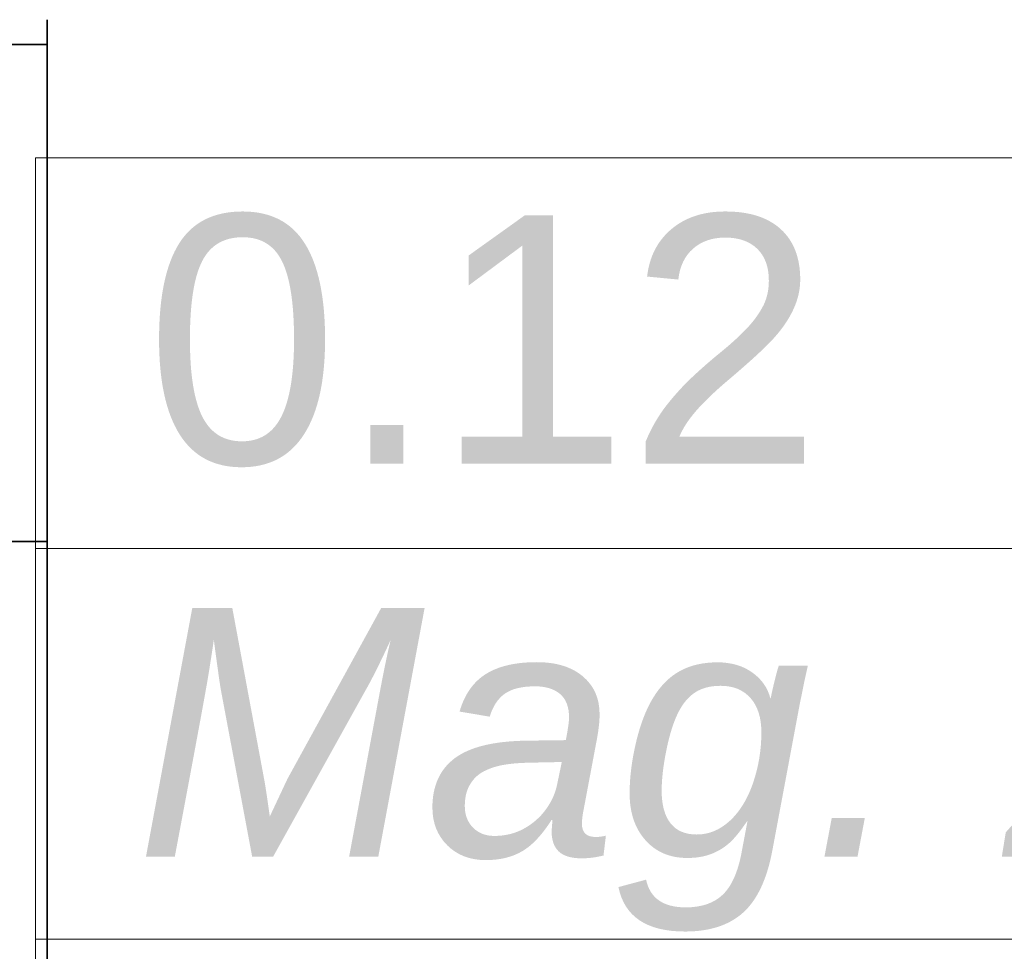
# Model space of a CAD drawing. Header units: millimetres. Extents: x -34676 to 172266, y 39940 to 476087.
# Tile 58 of 256: x 20656 to 21448, y 280617 to 281367. Entities that reach past the tile are written whole.
import ezdxf

# ---------------------------------------------------------------- set-up
doc = ezdxf.new("R2010")
doc.units = ezdxf.units.MM
doc.header["$MEASUREMENT"] = 0
for name, color, linetype in [('#podkład', 252, 'Continuous'), ('- strefy pomieszczeń', 7, 'Continuous'), ('Konstrukcja - Ściany zewnętrzne', 7, 'Continuous')]:
    doc.layers.add(name, color=color, linetype=linetype)
doc.styles.add('MtXpl_Arial', font='arial.ttf', dxfattribs={"height": 0.2})
doc.styles.add('MtXpl_Arial1', font='ariali.ttf', dxfattribs={"height": 0.2})

# ---------------------------------------------------------------- blocks, each defined once
blk = doc.blocks.new('UHYGFFFF')
at = {"layer": '- strefy pomieszczeń', "color": 252, "linetype": 'Continuous', "lineweight": 13, "ltscale": 100}
for p, q in [((20278.2, 387395.68), (22337.4, 387395.68)), ((20278.2, 387081.39), (20278.2, 387395.68)), ((22337.4, 387081.39), (20278.2, 387081.39)), ((20278.2, 387081.39), (22337.4, 387081.39)), ((20278.2, 386767.11), (20278.2, 387081.39)), ((22337.4, 386767.11), (20278.2, 386767.11)), ((20278.2, 386767.11), (22337.4, 386767.11)), ((20278.2, 386452.82), (20278.2, 386767.11))]:
    blk.add_line(p, q, dxfattribs=at)
at = {"color": 252, "linetype": 'Continuous', "lineweight": 35, "ltscale": 100}
for p, q in [((20287.48, 387486.86), (20287.48, 387506.86)), ((20287.48, 386206.86), (20287.48, 387086.86))]:
    blk.add_line(p, q, dxfattribs=at)
at = {"layer": 'Konstrukcja - Ściany zewnętrzne', "color": 252, "linetype": 'Continuous', "lineweight": 35, "ltscale": 100}
for p, q in [((19937.48, 387486.86), (20287.48, 387486.86)), ((20287.48, 387086.86), (20287.48, 387486.86)), ((20287.48, 387086.86), (20167.48, 387086.86))]:
    blk.add_line(p, q, dxfattribs=at)
at = {"layer": '- strefy pomieszczeń', "color": 252, "linetype": 'Continuous', "lineweight": 13}
for s, style, p in [('0.12', 'MtXpl_Arial', (20366.6, 387149.57)), ('Mag. zasobów', 'MtXpl_Arial1', (20358.4, 386833.48))]:
    blk.add_text(s, height=200, dxfattribs=dict(at, style=style)).set_placement(p)

msp = doc.modelspace()

# ---------------------------------------------------------------- block references
at = {"layer": '#podkład'}
msp.add_blockref('UHYGFFFF', (390.91, -106139.89), dxfattribs=at)

doc.saveas('drawing.dxf')
